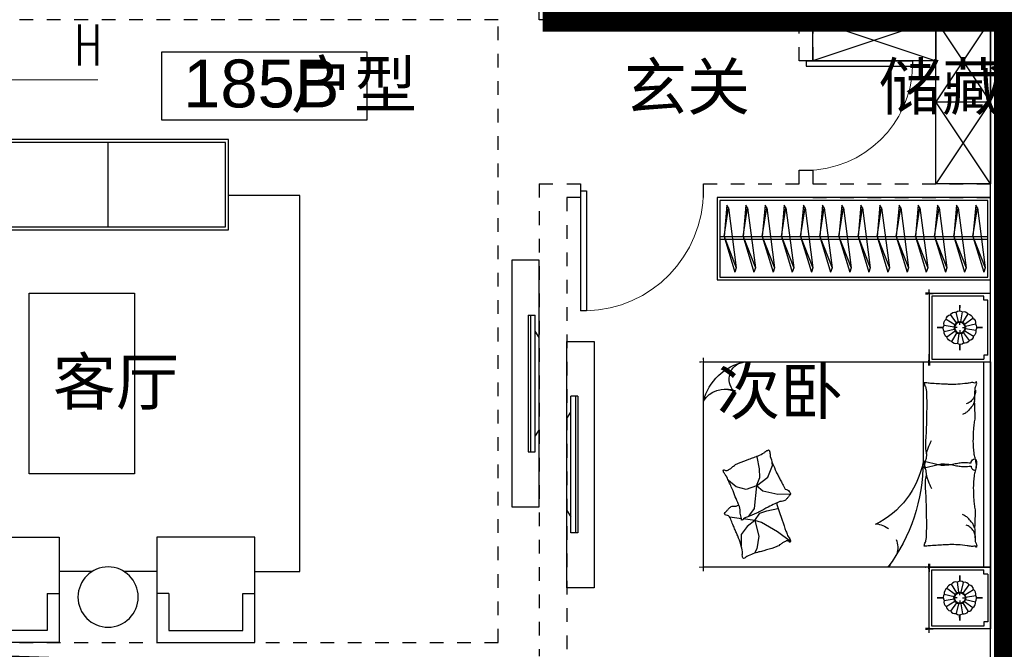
# Model space of a CAD drawing. Header units: millimetres. Extents: x 296296 to 297283, y 219875 to 220035.
# Tile 118 of 256: x 296798.09 to 296805.29, y 220012.99 to 220017.59. Entities that reach past the tile are written whole.
import ezdxf

# ---------------------------------------------------------------- set-up
doc = ezdxf.new("R2010")
doc.units = ezdxf.units.MM
for name, pattern in [('185洋房-中间套（报建版）-旧规$0$DASH', [0.35, 0.25, -0.1]), ('185洋房-中间套（报建版）-旧规$0$洋房户型$0$_DASH', [0.6000000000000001, 0.4, -0.2]), ('185洋房-中间套（报建版）-旧规$0$洋房户型$0$CONTINOUS', [0]), ('185洋房-中间套（报建版）-旧规$0$洋房户型$0$XU-140-SF-N1$0$DASH', [0.35, 0.25, -0.1])]:
    doc.linetypes.add(name, pattern=pattern)
for name, color, linetype, lineweight in [('A-注-房间名称.....ANNO-ROOM', 251, 'Continuous', 0), ('A-注-标高.........ANNO-HIGH', 251, 'Continuous', 0), ('面积-计容-住宅-1', 1, 'Continuous', 0)]:
    doc.layers.add(name, color=color, linetype=linetype, lineweight=lineweight)
doc.styles.add('_TCH_DIM', font='SIMPLEX', dxfattribs={"bigfont": 'GBCBIG'})
doc.styles.get("Standard").update_dxf_attribs({"font": 'arial.ttf'})

# ---------------------------------------------------------------- blocks, each defined once
blk = doc.blocks.new('4uyh5uj6kj67j75rykjtuk7tsik76ykj')
at = {"color": 253}
blk.add_lwpolyline([(849314.2793763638, 428423.8166638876), (850814.2793763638, 428423.8166638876), (850814.2793763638, 427923.8166638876), (849314.2793763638, 427923.8166638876)], close=True, dxfattribs=at)
for s, height, p in [('185B', 350, (849471.1666666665, 428017.5)), ('户型', 337.5886524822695, (850258.6666666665, 428017.5)), ('玄关', 337.5886524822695, (852694.0000000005, 428000)), ('储藏间', 337.5886524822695, (854557, 428000)), ('客厅', 337.5886524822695, (848518.0000000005, 425844.5)), ('次卧', 337.5886524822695, (853374.8551656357, 425774.5))]:
    blk.add_text(s, height=height, dxfattribs=at).set_placement(p)
blk = doc.blocks.new('*U1183')
at = {"color": 253}
for p, q in [((599.99999941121, 150), (-600.000000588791, 150)), ((-600.000000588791, 150), (-600.000000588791, -250)), ((-600.000000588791, -250), (-5.88790499e-07, 150)), ((0, -250), (-600.000000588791, 150)), ((0, 150), (0, -250)), ((0, 150), (0, -250)), ((0, -250), (599.99999941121, 150)), ((599.99999941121, -250), (0, 150)), ((599.99999941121, -250), (599.99999941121, 150)), ((-600.000000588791, -250), (599.99999941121, -250))]:
    blk.add_line(p, q, dxfattribs=at)
blk = doc.blocks.new('*U1184')
at = {"color": 253}
for p, q in [((450.0000880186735, 150), (-450.0000891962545, 150)), ((-450.0000891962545, 150), (-450.0000891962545, -150)), ((-450.0000891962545, 150), (450.0000880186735, -150)), ((450.0000880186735, 150), (-450.0000891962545, -150)), ((450.0000880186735, -150), (450.0000880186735, 150)), ((-450.0000891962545, -150), (450.0000880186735, -150))]:
    blk.add_line(p, q, dxfattribs=at)
blk = doc.blocks.new('*U1185')
at = {"color": 253}
for p, q in [((81.74266609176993, 1227.285564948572), (31.14089684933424, 1227.28556510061)), ((31.14089620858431, 1109.991018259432), (31.14089684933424, 1227.28556510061)), ((64.69396885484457, 1227.285564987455), (64.69396468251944, 227.2593740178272)), ((81.74266609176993, 1227.285564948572), (81.7426618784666, 227.2593739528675)), ((-3.98270785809e-05, 1063.073199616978), (31.14089619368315, 1109.991018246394)), ((31.14089324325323, 344.5539209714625), (31.14089620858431, 1109.991018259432)), ((-4.22820448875e-05, 391.4717398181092), (-3.98270785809e-05, 1063.073199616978)), ((-4.22820448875e-05, 391.4717398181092), (31.14089324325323, 344.5539209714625)), ((31.1408926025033, 227.259374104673), (31.1408932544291, 344.5539209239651)), ((81.7426618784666, 227.2593739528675), (31.1408926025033, 227.259374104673))]:
    blk.add_line(p, q, dxfattribs=at)
blk.add_lwpolyline([(199.9999588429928, -172.7275289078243), (-4.11570072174e-05, -172.7275289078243), (-4.0790066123e-05, 1627.272469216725), (199.9999588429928, 1627.272469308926)], close=True, dxfattribs=at)
blk = doc.blocks.new('185洋房-中间套（报建版）-旧规$0$洋房户型$0$11A$C643C1FD2')
at = {"color": 253}
for points in [[(28.00162752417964, 342.6770962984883, -0.2633679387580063), (0.0515171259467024, 361.4657623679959, -0.494818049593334), (9.22300753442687, 380.2089987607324, -0.049224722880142), (26.89366485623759, 381.9528907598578, -0.0368308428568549), (50.53589313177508, 380.2089987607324, -0.0318926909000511), (88.513958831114, 372.0737317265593, 0.0357819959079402), (122.4282498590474, 365.0841070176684, 0.0329412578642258), (212.0899194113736, 359.1705537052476, 0.0265644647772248), (323.3170857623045, 365.0841070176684, 0.0179054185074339), (360.8313586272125, 370.4487565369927, -0.0333974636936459), (381.0393698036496, 372.7026747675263, -0.0320396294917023), (418.1219118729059, 371.9701745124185, 0.018441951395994), (482.4437609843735, 368.9494421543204, 0.0108372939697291), (547.20722402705, 369.7023622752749, 0.0146238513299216), (595.1154809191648, 372.7026747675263, 0.1112493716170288), (617.6622878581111, 380.009099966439, -0.1537083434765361), (634.5505437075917, 383.9622313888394, -0.0764444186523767), (641.9869964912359, 382.2391803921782, -0.215512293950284), (643.9398537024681, 380.2089987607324, -0.5858582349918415), (641.2773915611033, 377.1638927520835, 0.3634893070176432), (636.428366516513, 374.5792910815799, 0.1917162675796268), (636.3710470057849, 363.0441536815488, -0.1296753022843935), (638.3061893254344, 346.4303289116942, -0.0173502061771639), (635.3064320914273, 329.6262630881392, 0.0193256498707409), (632.6727208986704, 314.5282753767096, 0.0188175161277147), (626.0583722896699, 246.1461785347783, 0.0218280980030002), (625.1612337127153, 186.9199199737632, 0.0062041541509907), (626.5468691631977, 153.0692459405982, 0.0019630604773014), (632.6727208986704, 46.17539165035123, 0.0283408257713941), (636.9498540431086, 10.04676229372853, -0.1170135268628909), (636.428366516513, 1.137023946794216, -0.3660599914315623), (634.9992988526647, 0.2057491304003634, -0.0397304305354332), (621.4055880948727, 3.013640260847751, -0.0483088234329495), (607.6671159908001, 8.49546699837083, 0.0629807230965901), (596.9933037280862, 12.39658056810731, 0.0405796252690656), (573.5959727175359, 15.7771522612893, 0.0143450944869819), (506.85604535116, 18.02642949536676, 0.0054844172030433), (381.4113608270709, 17.27782013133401, 0.0071527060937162), (285.2684470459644, 14.27319686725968, 0.0087615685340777), (242.7241944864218, 11.586396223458, -0.0081531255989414), (197.0090114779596, 8.643489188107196, -0.062510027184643), (139.879690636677, 13.04411358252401, 0.078669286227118), (94.29284231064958, 15.08410701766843, 0.0478250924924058), (71.93141105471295, 10.36764307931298, -0.0344939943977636), (41.1465831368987, 3.013640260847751, -0.0235713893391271), (15.81139786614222, -8.1299222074e-06, -0.5102284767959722), (14.85667191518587, 1.137023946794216), (22.36815910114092, 31.16260241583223), (43.02460189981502, 113.7327313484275, 0.0730409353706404), (44.97563112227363, 133.3135636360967, 0.0233051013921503), (39.26876032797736, 194.4262439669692, 0.0182988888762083), (35.19884174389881, 217.2706755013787, -0.0109698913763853), (27.85368260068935, 255.2657693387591, -0.0422811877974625), (24.94686314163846, 289.579173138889, -0.0272005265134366), (27.85368260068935, 342.9727865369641)], [(501.8616993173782, 368.8804882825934, 0.0278421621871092), (478.0799251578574, 358.2673156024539, 0.0486850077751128), (465.5431597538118, 350.1835615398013, 0.0236664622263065), (437.6198862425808, 325.8245057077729, 0.0312234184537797), (418.5966097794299, 305.1453350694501, 0.0468009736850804), (413.4886008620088, 297.4792006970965, 0.023190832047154), (405.4516541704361, 280.7496055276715)], [(583.8483481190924, 374.5792910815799, 0.0881531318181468), (549.3185234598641, 371.0355364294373, 0.0881531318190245), (518.1231781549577, 355.8132692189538, 0.0775471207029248), (496.4769416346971, 334.2011149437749, 0.077547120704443), (482.4437609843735, 307.0218101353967)], [(118.3913605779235, 15.79728258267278, 0.0097294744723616), (145.6801728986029, 24.82911724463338, 0.009729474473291), (172.5969230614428, 34.91583502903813, 0.0079705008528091), (194.3418602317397, 43.95450188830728, 0.0079705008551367), (215.7876314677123, 53.68171564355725)]]:
    blk.add_lwpolyline(points, format="xyb", dxfattribs=at)
blk = doc.blocks.new('185洋房-中间套（报建版）-旧规$0$洋房户型$0$11A$C5A527934')
at = {"color": 253}
for p, q in [((122.7863028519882, 492.3297854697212), (194.0422210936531, 398.7701386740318)), ((469.082148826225, 493.1734273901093), (467.2889541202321, 399.6312042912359)), ((194.0422210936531, 398.7701386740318), (261.6452530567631, 281.4336128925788)), ((347.0384173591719, 320.5457457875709), (364.8287260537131, 400.5479455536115)), ((467.2889541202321, 399.6312042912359), (490.5114477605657, 289.7861020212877)), ((592.6898554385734, 326.9167924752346), (677.8384109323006, 360.9532905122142)), ((677.8384109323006, 360.9532905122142), (699.5126560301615, 357.8590980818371)), ((329.248285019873, 268.9888375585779), (347.0384173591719, 320.5457457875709)), ((490.5114477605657, 289.7861020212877), (530.7634408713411, 243.3727071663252)), ((530.7634408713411, 243.3727071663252), (592.6898554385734, 326.9167924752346)), ((69.51041293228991, 247.6549006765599), (37.09750266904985, 229.6184736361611)), ((162.0198065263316, 260.0996760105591), (69.51041293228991, 247.6549006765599)), ((277.656460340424, 231.6545115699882), (162.0198065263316, 260.0996760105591)), ((277.656460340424, 231.6545115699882), (233.1808649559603, 174.7640555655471)), ((261.6452530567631, 281.4336128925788), (277.656460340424, 231.6545115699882)), ((277.656460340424, 231.6545115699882), (329.248285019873, 268.9888375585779)), ((277.656460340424, 231.6545115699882), (288.2512753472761, 146.9533973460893)), ((363.562474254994, 226.3543945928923), (318.6659118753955, 193.8651198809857)), ((530.7634408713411, 243.3727071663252), (363.562474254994, 226.3543945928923)), ((530.7634408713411, 243.3727071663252), (502.8965543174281, 169.1111991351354)), ((530.7634408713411, 243.3727071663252), (591.1416068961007, 268.1265008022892)), ((591.1416068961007, 268.1265008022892), (653.0678451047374, 265.0323083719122)), ((653.0678451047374, 265.0323083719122), (741.3128976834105, 249.5610920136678)), ((741.3128976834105, 249.5610920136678), (744.2826452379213, 243.7632998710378)), ((233.1808649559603, 174.7640555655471), (174.4729873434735, 132.0963089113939)), ((318.6659118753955, 193.8651198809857), (307.8287011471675, 186.1295117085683)), ((502.8965543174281, 169.1111991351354), (521.4744786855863, 94.8498182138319)), ((174.4729873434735, 132.0963089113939), (90.85874809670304, 132.0963089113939)), ((289.9070901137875, 133.7158508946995), (300.5571840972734, 48.57280439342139)), ((521.4744786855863, 94.8498182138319), (569.7114051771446, 38.53747242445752))]:
    blk.add_line(p, q, dxfattribs=at)
blk.add_lwpolyline([(405.0356356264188, 391.5003112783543, -0.0256263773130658), (394.5934741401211, 394.0405346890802, -0.0108003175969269), (278.209239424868, 431.5106167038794, -0.0045599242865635), (199.4338971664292, 459.5707737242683, -0.0112502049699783), (167.8769151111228, 471.9491266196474, -0.0693939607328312), (150.9364112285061, 481.9861399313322, 0.0797562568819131), (135.9971100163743, 490.4264496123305, 0.1063994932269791), (122.7863028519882, 492.3297854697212, 0.3286420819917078), (119.1773717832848, 489.2655320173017, 0.2995467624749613), (121.3153486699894, 483.4137400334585, -0.1899166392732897), (126.2542959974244, 475.4833428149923, -0.0335175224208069), (127.3176843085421, 466.2475801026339, -0.0756271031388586), (126.8906863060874, 462.1304654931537, -0.0534886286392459), (124.2209201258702, 455.063051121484, -0.0178378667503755), (113.3135905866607, 435.2732662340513, -0.0383935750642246), (97.84424402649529, 413.4275901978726, 0.0595290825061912), (88.45066338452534, 398.9000875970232, 0.0359425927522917), (78.95537845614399, 375.3470172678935, 0.011245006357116), (55.85925023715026, 297.6302435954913, 0.0062027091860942), (46.61283075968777, 262.009805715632, -0.010783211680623), (41.10622010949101, 241.5682398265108, -0.0194848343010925), (37.09750266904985, 229.6184736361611, -0.0050616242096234), (19.43351800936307, 184.4461909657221, -0.1013919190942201), (4.367418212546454, 161.6979340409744, 0.2237680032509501), (2.24386440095e-05, 149.6127858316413, 0.2555795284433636), (2.805489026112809, 145.4583129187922, 0.0815627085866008), (16.92475666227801, 140.8788286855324, 0.0718052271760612), (32.32184490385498, 140.7632261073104, -0.0699853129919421), (48.11559286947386, 140.7018463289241, -0.0354599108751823), (101.6783004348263, 129.0320565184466, -0.0294323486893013), (163.8247328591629, 106.7504570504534, -0.0015539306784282), (193.8273851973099, 93.84524431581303, 0.0015200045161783), (224.4987916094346, 80.64991030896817, 0.004735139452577), (256.237719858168, 67.46336765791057, -0.0038204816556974), (295.604757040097, 51.19196171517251, -0.2960011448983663), (315.3198151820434, 22.10359100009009, 0.6497743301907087), (334.6137799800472, 13.98520612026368, 0.0231899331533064), (338.6621444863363, 18.15789371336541, -0.0288000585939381), (341.960333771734, 21.48196777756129, -0.0057266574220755), (347.8876233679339, 26.68343014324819, 0.0043580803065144), (355.6948428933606, 33.49688085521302, 0.0275279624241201), (370.9950301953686, 48.67188713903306, 0.0462141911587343), (378.6929041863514, 58.96571177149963, 0.194121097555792), (381.2113511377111, 73.97301234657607, -0.1337189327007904), (382.2652226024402, 95.61669339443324, -0.0057790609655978), (388.9653815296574, 115.431317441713, -0.0088817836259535)], format="xyb", dxfattribs=at)
blk.add_lwpolyline([(770.2698468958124, 299.0561550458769, 0.1013919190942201), (787.0352203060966, 320.5827156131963, -0.2237680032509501), (792.3160632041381, 332.2975630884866, -0.2555795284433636), (789.8372789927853, 336.6548462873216, -0.0815627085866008), (776.1105519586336, 342.3030636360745, -0.0718052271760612), (760.7676185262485, 343.5984725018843, 0.0699853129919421), (745.0250362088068, 344.8702209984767, 0.0354599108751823), (692.5143547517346, 360.6111221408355, 0.0294323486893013), (632.2585668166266, 387.5905357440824, 0.0015539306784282), (603.3333250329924, 402.757409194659, -0.0015200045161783), (573.7635334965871, 418.2648087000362, -0.004735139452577), (543.1286866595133, 433.8452654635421, 0.0038204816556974), (505.1246174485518, 453.0861851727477, 0.2960011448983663), (487.6971029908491, 483.6000929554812, 0.265444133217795), (469.082148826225, 493.1734273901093, -0.0231899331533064), (464.7258680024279, 489.3233112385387, 0.0288000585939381), (461.1825995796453, 486.2618132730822, 0.0057266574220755), (454.8740680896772, 481.5299634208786, -0.0043580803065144), (446.5675822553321, 475.3349589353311, -0.0275279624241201), (430.149279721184, 461.3773126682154, -0.0462141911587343), (421.6850562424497, 451.7037915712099, -0.194121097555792), (418.0237477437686, 436.9336708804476, 0.1337189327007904), (415.3140452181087, 415.4344363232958, 0.0115049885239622), (398.5551213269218, 377.3189803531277, 0.0088817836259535), (374.8533441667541, 328.8747350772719, 0.0124257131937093), (341.4359616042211, 267.358714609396, -0.0336123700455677), (330.0450882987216, 244.0923795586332), (309.3242681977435, 193.4073047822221), (293.3396342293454, 154.3073867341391, 0.2243410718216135), (280.2644931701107, 142.336453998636, -0.7227715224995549), (280.1118582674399, 134.362428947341, -0.1035130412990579), (283.475598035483, 133.9159818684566, 0.0534647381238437), (289.9907356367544, 133.7042395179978, 0.0301092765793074), (310.7412826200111, 129.5083340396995, -0.0314364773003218), (330.6279829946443, 125.5419687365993, -0.0532399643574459), (344.2355694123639, 125.1658530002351, 0.0551795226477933), (357.3661006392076, 124.7520930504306, 0.0562710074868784), (380.1486569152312, 118.8334074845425, 0.0108003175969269), (493.3185365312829, 72.55300682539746, 0.0045599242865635), (569.7114051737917, 38.53747242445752, 0.0112502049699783), (600.2267866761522, 23.7767736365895, 0.0693939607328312), (616.3481453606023, 12.47084147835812, -0.0797562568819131), (630.5965715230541, 2.91030277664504, -0.1063994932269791), (643.622630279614, -7.6228861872e-06, -0.3286420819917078), (647.45581179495, 2.778616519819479, -0.2995467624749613), (645.7726487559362, 8.777064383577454, 0.1899166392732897), (641.4560746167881, 17.06268979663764, 0.0335175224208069), (641.103711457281, 26.35278924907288, 0.0756271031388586), (641.8450193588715, 30.42506412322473, 0.0534886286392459), (645.0486305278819, 37.26705745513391, 0.0178378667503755), (657.4407085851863, 56.16260785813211, 0.0383935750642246), (674.5389620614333, 76.75833489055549, -0.0595290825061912), (685.0184041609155, 90.52310813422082, -0.0359425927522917), (696.2910374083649, 113.2791029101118, -0.011245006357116), (725.2760093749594, 188.9969967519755, -0.0062027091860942), (737.2254412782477, 223.8039349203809, 0.010783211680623), (744.2826452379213, 243.7632998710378, 0.0194848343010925), (749.1954882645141, 255.370655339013, 0.0050616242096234)], format="xyb", close=True, dxfattribs=at)
blk = doc.blocks.new('185洋房-中间套（报建版）-旧规$0$洋房户型$0$11cdx床头灯2.0')
at = {"color": 253}
for p, q in [((0, 121.9930754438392), (0, 164.8358911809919)), ((-22.36753262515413, 36.55522483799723), (-61.20316116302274, 100.0242339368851)), ((-6.675826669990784, 42.33230819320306), (-18.26673075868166, 115.8317782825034)), ((10.03221337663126, 41.66468136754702), (27.45064381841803, 114.0049844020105)), ((25.21293987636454, 34.65398449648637), (68.98890671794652, 94.82196510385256)), ((-121.9930754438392, 0), (-164.8358911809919, 0)), ((-41.66468137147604, 10.0322133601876), (-114.0049843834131, 27.45064379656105)), ((-34.65398450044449, 25.21293987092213), (-94.82196508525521, 68.98890669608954)), ((-19.46074865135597, 0), (-38.24746614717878, 0)), ((0, 19.46074865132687), (0, 38.24746614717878)), ((19.46074865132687, 0), (38.24746614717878, 0)), ((36.55522483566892, 22.36753262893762), (100.0242339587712, 61.20316118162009)), ((42.33230819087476, 6.675826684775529), (115.8317783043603, 18.26673077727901)), ((121.9930754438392, 0), (164.8358911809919, 0)), ((-42.33230818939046, -6.675826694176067), (-115.831778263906, -18.26673078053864)), ((-36.55522482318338, -22.36753264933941), (-100.0242339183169, -61.20316118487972)), ((-25.21293984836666, -34.65398451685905), (-68.9889066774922, -94.82196510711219)), ((-27.26200928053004, -114.0502396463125), (-9.963274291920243, -41.68122052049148)), ((0, -19.46074865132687), (0, -38.24746614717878)), ((18.72336690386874, -113.8760766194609), (6.952890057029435, -42.28768495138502)), ((62.58618011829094, -99.16473352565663), (22.87297582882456, -36.24110863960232)), ((34.65398451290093, -25.21293985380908), (96.00410843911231, -67.33413310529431)), ((41.66468137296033, -10.03221335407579), (114.3802456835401, -25.8424789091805)), ((0, -121.9930754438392), (0, -164.8358911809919))]:
    blk.add_line(p, q, dxfattribs=at)
for points in [[(0, 164.8358911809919), (0, 121.9930754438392)], [(-164.8358911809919, 0), (-121.9930754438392, 0)], [(164.8358911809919, 0), (122.0982539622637, -1.711093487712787)], [(0, -164.8358911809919), (0, -121.9930754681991)]]:
    blk.add_lwpolyline(points, dxfattribs=at)
for radius in [42.85546614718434, 38.24746614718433]:
    blk.add_circle((0, 0), radius, dxfattribs=at)
for centre, start, end in [((-55.65763585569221, 60.34635381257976), 97.98094052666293, 167.5444984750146), ((-28.32740078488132, 77.05201628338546), 75.48094052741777, 145.0444984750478), ((3.315424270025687, 82.02720775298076), 52.98094052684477, 122.5444984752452), ((34.45350603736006, 74.51450042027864), 30.48094052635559, 100.0444984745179), ((60.34635383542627, 55.6576358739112), 7.980940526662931, 77.54449847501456), ((-82.02720773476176, 3.315424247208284), 142.9809405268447, 212.5444984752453), ((-74.51450040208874, 34.45350601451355), 120.4809405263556, 190.0444984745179), ((77.05201630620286, 28.32740080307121), 345.4809405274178, 55.04449847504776), ((82.02720777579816, -3.315424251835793), 322.9809405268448, 32.54449847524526), ((-77.05201626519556, -28.32740080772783), 165.4809405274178, 235.0444984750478), ((-60.34635379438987, -55.65763587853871), 187.9809405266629, 257.5444984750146), ((55.65763589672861, -60.34635381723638), 277.9809405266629, 347.5444984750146), ((74.51450044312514, -34.45350601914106), 300.4809405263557, 10.04449847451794), ((-34.45350599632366, -74.51450042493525), 210.4809405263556, 280.044498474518), ((-3.31542422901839, -82.02720775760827), 232.9809405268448, 302.5444984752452), ((28.32740082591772, -77.05201628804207), 255.4809405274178, 325.0444984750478)]:
    blk.add_arc(centre, 40.1031497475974, start, end, dxfattribs=at)
blk = doc.blocks.new('*U1187')
at = {"color": 253}
for p, q in [((-750, 0), (-1200, 0)), ((-1200, 0), (-1200, -450)), ((-1200, 0), (1250, 0)), ((750, 0), (-750, 0)), ((-750, 0), (-750, -2100)), ((-750, -450), (-750, 0)), ((750, -2100), (750, 0)), ((750, -450), (750, 0)), ((750, 0), (1250, 0)), ((1250, 0), (1250, -450)), ((-1180, -50), (-1180, -430)), ((-770, -430), (-770, -50)), ((750, -52.37141133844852), (-750, -52.37141133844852)), ((770, -430), (770, -50)), ((1230, -50), (1230, -430)), ((-1180, -430), (-770, -430)), ((1230, -430), (770, -430)), ((-1200, -450), (-750, -450)), ((1250, -450), (750, -450)), ((-750, -2100), (750, -2100))]:
    blk.add_line(p, q, dxfattribs=at)
at = {"color": 253, "linetype": '185洋房-中间套（报建版）-旧规$0$洋房户型$0$CONTINOUS', "ltscale": 2.5}
blk.add_line((750, -494.0539780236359), (20.36155039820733, -493.6936342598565), dxfattribs=at)
at = {"color": 253}
for points in [[(-1150, -20), (-1150, -50), (-1180, -50)], [(-800, -20), (-1150, -20)], [(-800, -20), (-800, -50), (-770, -50)], [(800, -20), (800, -50), (770, -50)], [(800, -20), (1200, -20)], [(1200, -20), (1200, -50), (1230, -50)]]:
    blk.add_lwpolyline(points, dxfattribs=at)
for points in [[(-1200, -332.5829230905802, 0, 18, 0), (-1200, -478.5486145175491, 10, 10, 0)], [(-750, -349.7433749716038, 0, 10, 0), (-750, -477.732901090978, 10, 10, 0)], [(750, -349.7433749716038, 0, 10, 0), (750, -477.732901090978, 10, 10, 0)], [(1250, -332.5829230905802, 0, 18, 0), (1250, -478.5486145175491, 10, 10, 0)], [(-1230.642982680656, -450, 10, 0, 0), (-1052.928873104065, -450, 10, 10, 0)], [(-723.3039343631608, -450, 18, 0, 0), (-882.4855411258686, -450, 10, 10, 0)], [(723.3039343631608, -450, 18, 0, 0), (882.4855411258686, -450, 10, 10, 0)], [(1280.642982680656, -450, 10, 0, 0), (1102.928873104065, -450, 10, 10, 0)], [(518.4798599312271, -1858.974266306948, 10, 0, 0.3742418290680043), (684.35406832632, -1895.367973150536, 10, 10, -2.215859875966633)], [(536.134763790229, -1863.698682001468, 10, 0, -0.1770186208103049), (543.2691898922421, -1995.667389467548, 10, 10, 2.215859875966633)], [(-750, -2005.373558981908, 0, 10, 0), (-750, -2130, 10, 10, 0)], [(750, -1958.516598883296, 0, 10, 0), (750, -2130, 10, 10, 0)], [(-508.2516379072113, -2100, 0, 10, 0), (-780, -2100, 10, 10, 0)], [(625.3735589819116, -2100, 0, 10, 0), (780, -2100, 10, 10, 0)]]:
    blk.add_lwpolyline(points, format="xyseb", dxfattribs=at)
at = {"color": 253, "linetype": '185洋房-中间套（报建版）-旧规$0$洋房户型$0$CONTINOUS', "ltscale": 2.5}
for centre, radius, start, end in [((21.14168031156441, -1775.735626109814), 1282.042229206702, 90.03486480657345, 126.977026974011), ((139.3821512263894, -1124.520932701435), 641.9571511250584, 100.6846126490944, 154.0789214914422), ((365.9483600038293, -1720.672995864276), 391.6461517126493, 284.3565564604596, 348.6982700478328), ((623.9434106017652, -1781.829325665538), 129.6719098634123, 228.5450077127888, 346.4386693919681), ((369.1637179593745, -1944.946974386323), 181.3429785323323, 301.1833281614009, 22.206194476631)]:
    blk.add_arc(centre, radius, start, end, dxfattribs=at)
at = {"color": 253, "linetype": '185洋房-中间套（报建版）-旧规$0$洋房户型$0$XU-140-SF-N1$0$DASH', "ltscale": 2.5}
blk.add_arc((-607.918790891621, -855.2302890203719), 175.8930122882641, 5.188406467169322, 143.8786841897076, dxfattribs=at)
at = {"color": 253, "xscale": -1}
for name, p in [('185洋房-中间套（报建版）-旧规$0$洋房户型$0$11cdx床头灯2.0', (-975, -225)), ('185洋房-中间套（报建版）-旧规$0$洋房户型$0$11A$C643C1FD2', (39.69373633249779, -485.6770544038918))]:
    blk.add_blockref(name, p, dxfattribs=at)
at = {"color": 253}
for name, p in [('185洋房-中间套（报建版）-旧规$0$洋房户型$0$11cdx床头灯2.0', (1000, -225)), ('185洋房-中间套（报建版）-旧规$0$洋房户型$0$11A$C643C1FD2', (-39.69373633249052, -485.6770544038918)), ('185洋房-中间套（报建版）-旧规$0$洋房户型$0$11A$C5A527934', (-685.6395401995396, -1956.163217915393))]:
    blk.add_blockref(name, p, dxfattribs=at)
blk = doc.blocks.new('185洋房-中间套（报建版）-旧规$0$洋房户型$0$11A$C17570B11')
at = {"color": 253}
for p, q in [((0, 0), (-211.0270006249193, -32.54784116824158)), ((0, 0), (228.5429438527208, -89.85827781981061)), ((-211.0270006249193, -32.54784116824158), (-229.8062428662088, -20.4895358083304)), ((-211.0270006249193, -32.54784116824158), (228.5429438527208, -89.85827781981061)), ((228.5429438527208, -89.85827781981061), (259.1465271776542, -78.90659712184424))]:
    blk.add_line(p, q, dxfattribs=at)
blk.add_lwpolyline([(-229.8062428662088, -20.4895358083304), (0, 0), (259.1465271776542, -78.90659712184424)], dxfattribs=at)
blk = doc.blocks.new('*U1157')
at = {"color": 253}
for points in [[(49.99999854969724, 0), (2050.00000144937, 0), (2050.00000144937, -599.9999999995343), (49.99999854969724, -599.9999999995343)], [(69.99999854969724, -20), (2030.00000144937, -20), (2030.00000144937, -579.9999999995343), (69.99999854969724, -579.9999999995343)]]:
    blk.add_lwpolyline(points, close=True, dxfattribs=at)
for points in [[(69.99999854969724, -285.2554255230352), (2030.00000144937, -285.2554255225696)], [(69.99999854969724, -305.2554255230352), (2030.00000144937, -305.2554255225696)]]:
    blk.add_lwpolyline(points, dxfattribs=at)
at = {"color": 253, "rotation": 270}
for p in [(179.5653612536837, -285.148174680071), (319.5653612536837, -285.148174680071), (459.5653612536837, -285.148174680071), (599.5653612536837, -285.148174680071), (739.5653612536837, -285.148174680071), (879.5653612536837, -285.148174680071), (1019.565361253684, -285.148174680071), (1159.565361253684, -285.148174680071), (1299.565361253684, -285.148174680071), (1439.565361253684, -285.148174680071), (1579.565361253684, -285.148174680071), (1719.565361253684, -285.148174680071), (1859.565361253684, -285.148174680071), (1999.565361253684, -285.148174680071)]:
    blk.add_blockref('185洋房-中间套（报建版）-旧规$0$洋房户型$0$11A$C17570B11', p, dxfattribs=at)
blk = doc.blocks.new('185洋房-中间套（报建版）-旧规$0$洋房户型$0$11Sofa_1_ICDA')
at = {"color": 253}
for p, q in [((-850, 1100), (-850, -1100)), ((0, 1100), (-850, 1100)), ((0, 1100), (0, -1100)), ((-80, 1020), (-850, 1020)), ((-80, -1020), (-80, 1020)), ((-80, 340), (-850, 340)), ((-80, -340), (-850, -340)), ((-850, -1020), (-80, -1020)), ((-850, -1100), (0, -1100))]:
    blk.add_line(p, q, dxfattribs=at)
blk = doc.blocks.new('185洋房-中间套（报建版）-旧规$0$洋房户型$0$11Sofa_4_ICDA')
at = {"color": 253}
for p, q in [((80.00000000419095, 325.4545454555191), (4.1909516e-09, 325.4545454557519)), ((80.00000000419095, 325.4545454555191), (25.45454545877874, 325.4545454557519)), ((570.9090909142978, 325.4545454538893), (625.4545454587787, 325.4545454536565)), ((570.9090909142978, 325.4545454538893), (650.9090909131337, 325.4545454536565))]:
    blk.add_line(p, q, dxfattribs=at)
for points in [[(650.9090909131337, -2.3283064e-09), (650.9090909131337, 699.9999999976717), (9.0803951e-09, 699.9999999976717), (0, 0), (650.9090909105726, -2.3283064e-09), (650.9090909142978, 325.454545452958)], [(80.00000000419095, 325.4545454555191), (80.0000000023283, 79.99999999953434), (570.9090909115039, 79.99999999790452), (570.9090909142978, 325.4545454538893)], [(80.00000000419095, 325.4545454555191), (80.0000000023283, 79.99999999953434), (570.9090909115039, 79.99999999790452), (570.9090909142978, 325.4545454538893)]]:
    blk.add_lwpolyline(points, dxfattribs=at)
blk = doc.blocks.new('185洋房-中间套（报建版）-旧规$0$洋房户型$0$11Sofa_5_ICDA')
at = {"color": 253}
for points in [[(0, 0), (1600, 0), (1600, -600), (0, -600)], [(20, -20), (1580, -20), (1580, -580), (20, -580)]]:
    blk.add_lwpolyline(points, close=True, dxfattribs=at)
blk.add_lwpolyline([(799.9975441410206, -580), (799.999915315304, -20)], dxfattribs=at)
blk = doc.blocks.new('*U1188')
at = {"color": 253}
for p, q in [((-425.0000000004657, 1246.488670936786), (-425.0000000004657, 1639.215943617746)), ((-228.6363636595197, 1442.852307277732), (-621.3636363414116, 1442.852307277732)), ((-2367.147781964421, -1248.922221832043), (-2148.676227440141, -1248.922221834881)), ((-1936.528427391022, -1248.922221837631), (-1718.056872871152, -1248.922221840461)), ((-425.0000000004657, -1246.488670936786), (-425.0000000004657, -1639.215943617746)), ((-228.6363636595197, -1442.852307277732), (-621.3636363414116, -1442.852307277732))]:
    blk.add_line(p, q, dxfattribs=at)
for points in [[(-3018.056872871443, -1248.922221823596), (-3318.056872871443, -1248.922221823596), (-3318.056872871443, 1248.922221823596), (-2842.602327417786, 1248.922221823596)], [(-1242.602327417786, 1248.922221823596), (-649.9999999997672, 1248.922221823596), (-649.9999999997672, 1100)], [(-650.0000000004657, -1100), (-650.0000000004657, -1248.922221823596), (-1067.14778196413, -1248.922221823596)]]:
    blk.add_lwpolyline(points, dxfattribs=at)
blk.add_lwpolyline([(-1519.014904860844, -600), (-1519.014904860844, 600), (-2219.014904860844, 600), (-2219.014904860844, -600)], close=True, dxfattribs=at)
for centre, radius in [((-425.0000000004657, 1442.852307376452), 250), ((-425.0000000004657, 1442.852307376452), 130.9090908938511), ((-425.0000000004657, 1442.852307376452), 91.63636362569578), ((-2042.602327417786, -1418.475540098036), 200), ((-425.0000000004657, -1442.852307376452), 250), ((-425.0000000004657, -1442.852307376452), 130.9090908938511), ((-425.0000000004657, -1442.852307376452), 91.63636362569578)]:
    blk.add_circle(centre, radius, dxfattribs=at)
for name, p in [('185洋房-中间套（报建版）-旧规$0$洋房户型$0$11Sofa_5_ICDA', (-2842.602327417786, 1620)), ('185洋房-中间套（报建版）-旧规$0$洋房户型$0$11Sofa_1_ICDA', (0, 0)), ('185洋房-中间套（报建版）-旧规$0$洋房户型$0$11Sofa_4_ICDA', (-1718.056872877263, -1719.999999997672))]:
    blk.add_blockref(name, p, dxfattribs=at)
at = {"color": 253, "xscale": -1}
blk.add_blockref('185洋房-中间套（报建版）-旧规$0$洋房户型$0$11Sofa_4_ICDA', (-2367.147781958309, -1719.999999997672), dxfattribs=at)
blk = doc.blocks.new('185洋房-中间套（报建版）-旧规$0$洋房户型$0$$DorLib2D$00000001')
at = {"color": 253}
for p, q in [((0.45, 0.9750000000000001), (0.5000000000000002, 0.9750000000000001)), ((0.45, 0), (0.45, 0.9750000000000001)), ((0.5, 0), (0.5, 0.9750000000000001)), ((0.5, 0), (0.45, 0))]:
    blk.add_line(p, q, dxfattribs=at)
at = {"color": 253, "lineweight": 13}
blk.add_arc((0.475, 0), 0.975, 91.4692835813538, 180, dxfattribs=at)
blk = doc.blocks.new('185洋房-中间套（报建版）-旧规')
at = {"color": 253, "linetype": 'Continuous'}
for p, q in [((19499.99993213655, 7099.999979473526), (19499.99993213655, 9799.9999794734)), ((17893.996651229, 7099.999979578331), (17893.99665124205, 7299.99997957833)), ((19193.99665124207, 7299.999979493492), (19193.99665122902, 7099.99997949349)), ((16200.00189563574, 5899.999979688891), (16200.00226913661, 7099.999979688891)), ((17500.00227166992, 7099.99997960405), (16200.00226913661, 7099.999979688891)), ((17600.00227166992, 7099.999979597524), (17893.996651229, 7099.999979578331)), ((19193.99665122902, 7099.99997949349), (19499.99993213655, 7099.999979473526)), ((16200.00077886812, 2450.000000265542), (16200.00186326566, 5799.99997968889))]:
    blk.add_line(p, q, dxfattribs=at)
at = {"color": 253, "linetype": '185洋房-中间套（报建版）-旧规$0$DASH'}
for p, q in [((17500.00227166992, 7099.99997960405), (17500.00218586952, 6800.000000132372)), ((17600.00218586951, 6799.999971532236), (17600.00227166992, 7099.999979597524)), ((17500.00218586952, 6800.000000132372), (17600.00218586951, 6799.999971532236)), ((17500.00195706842, 6000.000000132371), (17500.00192846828, 5899.99997960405)), ((17600.00195706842, 5999.999971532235), (17500.00195706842, 6000.000000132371)), ((17600.00192846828, 5899.999979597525), (17600.00195706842, 5999.999971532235)), ((17500.00192846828, 5899.99997960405), (16200.00189563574, 5899.999979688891)), ((18299.9999321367, 5899.999979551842), (17600.00192846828, 5899.999979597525)), ((18299.99993213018, 5799.999979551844), (18299.9999321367, 5899.999979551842)), ((19499.99993213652, 5899.999979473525), (19199.99993213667, 5899.999979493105)), ((19199.99993213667, 5899.999979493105), (19199.99993213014, 5799.999979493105)), ((19499.99993213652, 5899.999979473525), (19499.99993213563, 2450.000000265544)), ((17500.00192846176, 5799.999979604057), (16200.00186326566, 5799.99997968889)), ((17500.00192846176, 5799.999979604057), (18299.99993213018, 5799.999979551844)), ((19199.99993213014, 5799.999979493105), (19299.99993213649, 5799.99997948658)), ((19299.99993213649, 5799.99997948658), (19299.99993213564, 2450.000000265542))]:
    blk.add_line(p, q, dxfattribs=at)
at = {"color": 253, "linetype": '185洋房-中间套（报建版）-旧规$0$洋房户型$0$_DASH', "ltscale": 0.5}
blk.add_lwpolyline([(19799.9999321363, 7099.999979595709), (24899.99993213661, 7099.999979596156), (24899.99993213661, 2550.000000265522), (19799.9999321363, 2550.000000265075)], close=True, dxfattribs=at)
at = {"color": 253}
for name, p, rotation in [('*U1183', (16450.00204869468, 6499.999979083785), 270), ('*U1157', (16150.00190332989, 5800.000022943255), 359.9999629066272), ('*U1187', (16200.00044522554, 3850.000191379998), 89.99996290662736)]:
    blk.add_blockref(name, p, dxfattribs=dict(at, rotation=rotation))
for name, p in [('*U1184', (17050.00213789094, 6949.999979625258)), ('*U1185', (19500.00001180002, 3714.727540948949))]:
    blk.add_blockref(name, p, dxfattribs=at)
at = {"color": 253, "zscale": 100}
for p, xscale, yscale, rotation in [((17550.00207146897, 6399.999985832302), 800, 800, 89.99998361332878), ((18749.99993213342, 5849.999979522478), -900, 900, 179.9999999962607)]:
    blk.add_blockref('185洋房-中间套（报建版）-旧规$0$洋房户型$0$$DorLib2D$00000001', p, dxfattribs=dict(at, xscale=xscale, yscale=yscale, rotation=rotation))
at = {"color": 253, "xscale": 1.1, "yscale": 1.1, "zscale": 1.1}
blk.add_blockref('*U1188', (24899.99985000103, 4442.000011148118), dxfattribs=at)
at = {"color": 253, "xscale": -1}
blk.add_blockref('*U1185', (19299.99992977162, 3122.726361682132), dxfattribs=at)
blk = doc.blocks.new('185洋房-边套（报建版）-旧规')
at = {"color": 253, "linetype": 'Continuous'}
for p, q in [((16199.99803650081, 5900.000010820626), (16199.9976007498, 7299.999979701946)), ((16199.9991856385, 2350.000032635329), (16199.99803650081, 5900.000012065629))]:
    blk.add_line(p, q, dxfattribs=at)

msp = doc.modelspace()

# ---------------------------------------------------------------- block references
at = {"xscale": 0.001, "yscale": 0.001, "zscale": 0.001}
msp.add_blockref('4uyh5uj6kj67j75rykjtuk7tsik76ykj', (295949.8135978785, 219588.9300733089), dxfattribs=at)

# ---------------------------------------------------------------- next in the draw order: block references
at = {"xscale": -0.001, "yscale": 0.001, "zscale": 0.001}
msp.add_blockref('185洋房-中间套（报建版）-旧规', (296821.3884530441, 220010.4885109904), dxfattribs=at)

# ---------------------------------------------------------------- next in the draw order: linework, layer by layer
at = {"layer": 'A-注-标高.........ANNO-HIGH'}
msp.add_line((296796.9205003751, 220017.1499075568), (296798.6605003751, 220017.1499075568), dxfattribs=at)

# ---------------------------------------------------------------- next in the draw order: block references
at = {"xscale": -0.001, "yscale": 0.001, "zscale": 0.001}
msp.add_blockref('185洋房-边套（报建版）-旧规', (296821.3884530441, 220010.4885109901), dxfattribs=at)

# ---------------------------------------------------------------- next in the draw order: texts
at = {"layer": 'A-注-房间名称.....ANNO-ROOM', "color": 7, "style": '_TCH_DIM', "width": 0.7058823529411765}
msp.add_text('H', height=0.2975, dxfattribs=at).set_placement((296798.4905003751, 220017.2549075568))

# ---------------------------------------------------------------- next in the draw order: linework, layer by layer
at = {"layer": '面积-计容-住宅-1', "const_width": 0.15}
for points in [[(296800.9884460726, 220021.4885113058), (296796.3884526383, 220021.4885109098), (296796.3884529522, 220022.5885109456), (296794.5884527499, 220022.5885109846), (296794.5884530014, 220023.2885110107), (296791.1884530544, 220023.2885109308), (296791.1884530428, 220022.6885109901), (296789.1884528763, 220022.6885109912), (296789.1884528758, 220016.3885109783), (296789.1884528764, 220016.3885109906), (296789.188452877, 220011.5885109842), (296792.888452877, 220011.5885109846), (296792.888452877, 220010.9885109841), (296796.388452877, 220010.9885109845), (296796.3884528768, 220012.7385109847), (296801.8884528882, 220012.7385109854), (296801.8884528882, 220012.7385109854), (296805.2884528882, 220012.7385109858), (296805.2884528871, 220017.6885109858), (296801.9884528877, 220017.6885109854), (296801.9884528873, 220020.1885109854), (296802.6884528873, 220020.1885109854), (296802.6884528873, 220021.1885108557), (296800.9884460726, 220021.1885113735)], [(296809.5884596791, 220021.4885113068), (296814.1884531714, 220021.4885109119), (296814.1884528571, 220022.5885109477), (296815.9884530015, 220022.588510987), (296815.9884527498, 220023.2885110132), (296819.3884526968, 220023.2885109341), (296819.3884527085, 220022.6885109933), (296820.8884517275, 220022.6885109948), (296820.8884517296, 220014.988510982), (296821.5384528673, 220014.9885109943), (296821.5384528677, 220011.5885109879), (296817.688452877, 220011.5885109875), (296817.688452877, 220010.9885109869), (296814.188452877, 220010.9885109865), (296814.1884528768, 220012.7385109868), (296808.6884528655, 220012.7385109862), (296808.6884528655, 220012.7385109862), (296805.2884528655, 220012.7385109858), (296805.2884528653, 220017.6885109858), (296808.5884528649, 220017.6885109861), (296808.5884528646, 220020.1885109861), (296807.8884528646, 220020.1885109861), (296807.8884528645, 220021.1885108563), (296809.5884596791, 220021.1885113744)]]:
    msp.add_lwpolyline(points, close=True, dxfattribs=at)

doc.saveas('drawing.dxf')
